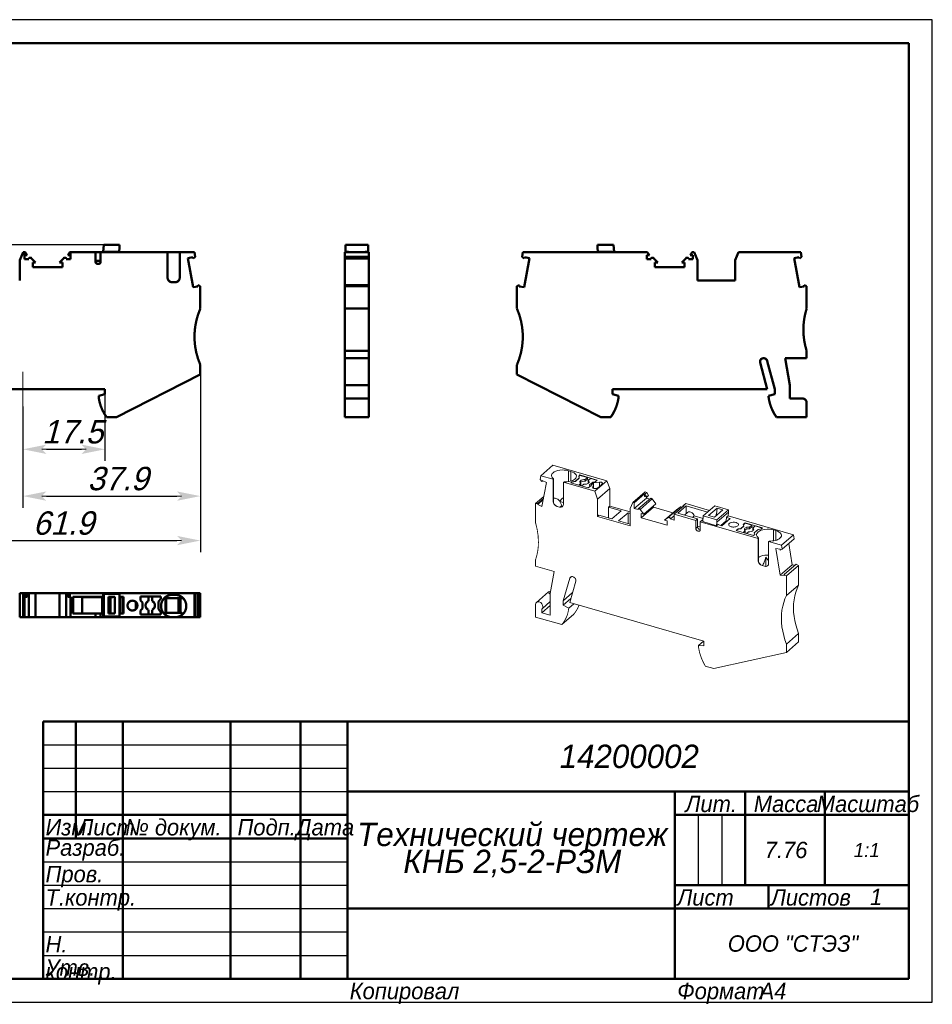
# Model space of a CAD drawing. Header units: millimetres. Extents: x 0 to 297, y 0 to 210.
# Tile 2 of 2: x 102 to 297, y 0 to 210. Entities that reach past the tile are written whole.
import ezdxf

# ---------------------------------------------------------------- set-up
doc = ezdxf.new("R2010")
doc.units = ezdxf.units.MM
doc.styles.add('TextStyle_1', font='T-FLEX Type A.TTF', dxfattribs={"oblique": 15, "height": 5})
doc.dimstyles.new('DIM_ST_1', dxfattribs={"dimtxt": 5, "dimasz": 5, "dimexe": 2.5, "dimexo": 0, "dimtad": 1, "dimrnd": 0.01, "dimdsep": 46, "dimtxsty": 'TextStyle_1', "dimblk": 'Arrow_3_C7_Status', "dimcen": 0.09, "dimclrd": 7, "dimclre": 7, "dimclrt": 7, "dimazin": 0, "dimtfac": 1, "dimtdec": 0, "dimtmove": 0, "dimatfit": 0, "dimldrblk": 'NONE', "dimfxl": 1, "dimtvp": 1, "dimtolj": 1, "dimarcsym": 0})
doc.dimstyles.new('DIM_ST_2', dxfattribs={"dimtxt": 5, "dimasz": 5, "dimexe": 2.5, "dimexo": 0, "dimtad": 1, "dimrnd": 0.01, "dimdsep": 46, "dimtxsty": 'TextStyle_1', "dimblk": 'Arrow_3_C7_Status', "dimcen": 0.09, "dimclrd": 7, "dimclre": 7, "dimclrt": 7, "dimazin": 0, "dimtfac": 1, "dimtdec": 0, "dimtmove": 0, "dimatfit": 0, "dimldrblk": 'NONE', "dimfxl": 1, "dimtvp": 1, "dimtolj": 1, "dimarcsym": 0})

# ---------------------------------------------------------------- blocks, each defined once
blk = doc.blocks.new('Arrow_3_C7_Status')
at = {"color": 7, "lineweight": 0, "flags": 128}
blk.add_lwpolyline([(-1, 0), (-0.8, 0)], dxfattribs=at)
at = {"color": 7}
blk.add_solid([(-1, -0.2), (0, 0), (-0.8, 0), (-1, 0.2)], dxfattribs=at)
blk = doc.blocks.new('*D5')
at = {"color": 7, "lineweight": -2}
for p, q in [((119.97, 161.98), (53.94, 161.98)), ((56.44, 130.13), (56.44, 156.98)), ((78.68, 125.13), (53.94, 125.13))]:
    blk.add_line(p, q, dxfattribs=at)
at = {"layer": 'Defpoints', "color": 0}
for p in [(56.44, 161.98), (119.97, 161.98), (78.68, 125.13)]:
    blk.add_point(p, dxfattribs=at)
at = {"color": 7, "lineweight": -2, "xscale": 5, "yscale": 5, "zscale": 5}
for p, rotation in [((56.44, 161.98), 90), ((56.44, 125.13), 270)]:
    blk.add_blockref('Arrow_3_C7_Status', p, dxfattribs=dict(at, rotation=rotation))
blk = doc.blocks.new('_None')
blk = doc.blocks.new('*D6')
at = {"color": 7, "lineweight": -2}
for p, q in [((120.18, 130.03), (120.18, 115.77)), ((102.68, 127.45), (102.68, 115.77)), ((107.68, 118.27), (115.18, 118.27))]:
    blk.add_line(p, q, dxfattribs=at)
at = {"layer": 'Defpoints', "color": 0}
for p in [(120.18, 130.03), (102.68, 127.45), (120.18, 118.27)]:
    blk.add_point(p, dxfattribs=at)
at = {"color": 7, "lineweight": -2, "xscale": 5, "yscale": 5, "zscale": 5, "rotation": 180}
blk.add_blockref('Arrow_3_C7_Status', (102.68, 118.27), dxfattribs=at)
at = {"color": 7, "lineweight": -2, "xscale": 5, "yscale": 5, "zscale": 5}
blk.add_blockref('Arrow_3_C7_Status', (120.18, 118.27), dxfattribs=at)
blk = doc.blocks.new('*D8')
at = {"color": 7, "lineweight": -2}
for p, q in [((140.58, 136.33), (140.58, 96.26)), ((78.68, 125.13), (78.68, 96.26)), ((83.68, 98.76), (135.58, 98.76))]:
    blk.add_line(p, q, dxfattribs=at)
at = {"layer": 'Defpoints', "color": 0}
for p in [(140.58, 136.33), (78.68, 125.13), (140.58, 98.76)]:
    blk.add_point(p, dxfattribs=at)
at = {"color": 7, "lineweight": -2, "xscale": 5, "yscale": 5, "zscale": 5}
for p, rotation in [((78.68, 98.76), 180), ((140.58, 98.76), 360)]:
    blk.add_blockref('Arrow_3_C7_Status', p, dxfattribs=dict(at, rotation=rotation))
blk = doc.blocks.new('*D9')
at = {"color": 7, "lineweight": -2}
for p, q in [((140.58, 134.28), (140.58, 105.77)), ((102.68, 127.45), (102.68, 105.77)), ((107.68, 108.27), (135.58, 108.27))]:
    blk.add_line(p, q, dxfattribs=at)
at = {"layer": 'Defpoints', "color": 0}
for p in [(140.58, 134.28), (102.68, 127.45), (140.58, 108.27)]:
    blk.add_point(p, dxfattribs=at)
at = {"color": 7, "lineweight": -2, "xscale": 5, "yscale": 5, "zscale": 5}
for p, rotation in [((102.68, 108.27), 180), ((140.58, 108.27), 360)]:
    blk.add_blockref('Arrow_3_C7_Status', p, dxfattribs=dict(at, rotation=rotation))
blk = doc.blocks.new('_FR1Страница_1')
at = {"color": 7, "lineweight": 25, "flags": 128}
for points in [[(297, 210), (0, 210)], [(297, 0), (297, 210)], [(107, 55), (172, 55)], [(107, 50), (172, 50)], [(107, 45), (172, 45)], [(247, 40), (247, 25)], [(252, 40), (252, 25)], [(107, 30), (172, 30)], [(107, 25), (172, 25)], [(107, 20), (172, 20)], [(242, 20), (292, 20)], [(107, 15), (172, 15)], [(107, 10), (172, 10)], [(0, 0), (297, 0)]]:
    blk.add_lwpolyline(points, dxfattribs=at)
at = {"color": 7, "lineweight": 50, "flags": 128}
for points in [[(20, 205), (292, 205)], [(292, 205), (292, 5)], [(107, 5), (107, 60)], [(107, 60), (292, 60)], [(114, 60), (114, 35)], [(124, 60), (124, 5)], [(147, 60), (147, 5)], [(162, 60), (162, 5)], [(172, 60), (172, 5)], [(172, 45), (292, 45)], [(242, 45), (242, 5)], [(257, 45), (257, 25)], [(274, 45), (274, 25)], [(107, 40), (172, 40)], [(242, 40), (292, 40)], [(107, 35), (172, 35)], [(242, 25), (292, 25)], [(262, 25), (262, 20)], [(172, 20), (292, 20)], [(292, 5), (20, 5)]]:
    blk.add_lwpolyline(points, dxfattribs=at)
at = {"color": 7}
for s, insert, char_height, width, attachment_point in [('{\\fT-FLEX Type A|b0|i1;\\l\\P}', (110.5, 59.125), 3.5, 8.75, 2), ('{\\fT-FLEX Type A|b0|i1;\\l\\P}', (114, 59.125), 3.5, 11.75, 1), ('{\\fT-FLEX Type A|b0|i1;\\l \\P}', (124, 59.125), 3.5, 24.75, 1), ('{\\fT-FLEX Type A|b0|i1;\\l\\P}', (162, 59.125), 3.5, 11.75, 1), ('\\pl0.5;{\\fT-FLEX Type A|b0|i1;\\l14200002 \\P}', (232, 52.5), 5, 122.5, 5), ('{\\fT-FLEX Type A|b0|i1;\\l\\fT-FLEX Type A|b0|i0;\\P}', (110.5, 54.125), 3.5, 8.75, 2), ('{\\fT-FLEX Type A|b0|i1;\\l\\P}', (114, 54.125), 3.5, 11.75, 1), ('{\\fT-FLEX Type A|b0|i1;\\l \\P}', (124, 54.125), 3.5, 24.75, 1), ('{\\fT-FLEX Type A|b0|i1;\\l\\P}', (162, 54.125), 3.5, 11.75, 1), ('{\\fT-FLEX Type A|b0|i1;\\l\\P}', (110.5, 49.125), 3.5, 8.75, 2), ('{\\fT-FLEX Type A|b0|i1;\\l\\P}', (114, 49.125), 3.5, 11.75, 1), ('{\\fT-FLEX Type A|b0|i1;\\l \\P}', (124, 49.125), 3.5, 24.75, 1), ('{\\fT-FLEX Type A|b0|i1;\\l\\P}', (162, 49.125), 3.5, 11.75, 1), ('\\pl0.5;{\\fT-FLEX Type A|b0|i1;\\lМасштаб\\P}', (283, 44.125), 3.5, 19.75, 2), ('{\\fT-FLEX Type A|b0|i1;\\l \\P}', (110.5, 44.125), 3.5, 8.75, 2), ('{\\fT-FLEX Type A|b0|i1;\\l\\P}', (114, 44.125), 3.5, 11.75, 1), ('{\\fT-FLEX Type A|b0|i1;\\l \\P}', (124, 44.125), 3.5, 24.75, 1), ('{\\fT-FLEX Type A|b0|i1;\\l\\P}', (162, 44.125), 3.5, 11.75, 1), ('\\pl0.5;{\\fT-FLEX Type A|b0|i1;\\lЛит.\\P}', (249.5, 44.125), 3.5, 16.75, 2), ('\\pl0.5;{\\fT-FLEX Type A|b0|i1;\\lМасса\\P}', (265.5, 44.125), 3.5, 18.75, 2), ('\\pl0.5;{\\fT-FLEX Type A|b0|i1;\\lИзм.\\H0.857143x;\\P}', (107, 39.125), 3.5, 8.75, 1), ('\\pl0.5;{\\fT-FLEX Type A|b0|i1;\\lЛист\\fT-FLEX Type A|b0|i0;\\H0.857143x;\\P}', (114, 39.125), 3.5, 11.75, 1), ('\\pl0.5;{\\fT-FLEX Type A|b0|i1;\\l№ докум.\\P}', (124, 39.125), 3.5, 24.75, 1), ('\\pl0.5;{\\fT-FLEX Type A|b0|i1;\\lПодп.\\P}', (154.5, 39.125), 3.5, 16.75, 2), ('\\pl0.5;{\\fT-FLEX Type A|b0|i1;\\lДата\\fT-FLEX Type A|b0|i0;\\H0.857143x;\\P}', (167, 39.125), 3.5, 11.75, 2), ('\\pl0.5;{\\fT-FLEX Type A|b0|i1;\\lРазраб.\\P}', (107, 32.5), 3.5, 18.75, 4), ('\\pl0.5;{\\fT-FLEX Type A|b0|i1;\\l\\P}', (124, 34.125), 3.5, 24.75, 1), ('\\pl0.5;{\\fT-FLEX Type A|b0|i1;\\l\\H0.857143x;\\P}', (162, 34.125), 3.5, 11.75, 1), ('\\pl0.5;{\\fT-FLEX Type A|b0|i1;\\l7.76\\P}', (265.5, 32.5), 3.5, 18.75, 5), ('{\\fT-FLEX Type A|b0|i1;\\l1:1\\P}', (283, 32.5), 3, 19.5, 5), ('\\pl0.5;{\\fT-FLEX Type A|b0|i1;\\l\\P}', (244.5, 32.5), 3.5, 6.75, 5), ('\\pl0.5;{\\fT-FLEX Type A|b0|i1;\\l\\P}', (249.5, 32.5), 3.5, 6.75, 5), ('\\pl0.5;{\\fT-FLEX Type A|b0|i1;\\l\\P}', (254.5, 32.5), 3.5, 6.75, 5), ('\\pl0.5;{\\fT-FLEX Type A|b0|i1;\\l\\H0.857143x;\\P}', (283, 32.5), 3.5, 19.75, 5), ('\\pl0.5;{\\fT-FLEX Type A|b0|i1;\\lПров.\\P}', (107, 29.125), 3.5, 18.75, 1), ('\\pl0.5;{\\fT-FLEX Type A|b0|i1;\\l\\P}', (124, 29.125), 3.5, 24.75, 1), ('\\pl0.5;{\\fT-FLEX Type A|b0|i1;\\l\\P}', (162, 29.125), 3.5, 11.75, 1), ('\\pl0.5;{\\fT-FLEX Type A|b0|i1;\\lТ.контр.\\P}', (107, 24.125), 3.5, 18.75, 1), ('\\pl0.5;{\\fT-FLEX Type A|b0|i1;\\l\\P}', (124, 24.125), 3.5, 24.75, 1), ('\\pl0.5;{\\fT-FLEX Type A|b0|i1;\\l\\H0.857143x;\\P}', (162, 24.125), 3.5, 11.75, 1), ('\\pl0.5;{\\fT-FLEX Type A|b0|i1;\\lЛист\\P}', (242, 24.125), 3.5, 11.75, 1), ('\\pl0.5;{\\fT-FLEX Type A|b0|i1;\\l\\H0.857143x;\\P}', (257, 24.125), 3.5, 11.75, 2), ('\\pl0.5;{\\fT-FLEX Type A|b0|i1;\\lЛистов\\P}', (262, 24.125), 3.5, 17.75, 1), ('{\\fT-FLEX Type A|b0|i1;\\l1\\P}', (285, 22.5), 3.5, 15.75, 5), ('\\pl0.5;{\\fT-FLEX Type A|b0|i1;\\l\\H0.857143x;\\P}', (285, 24.125), 3.5, 15.75, 2), ('{\\fT-FLEX Type A|b0|i1;\\l\\P}', (257, 22.5), 3.5, 11.75, 5), ('\\pl0.5;{\\fT-FLEX Type A|b0|i1;\\l\\P}', (107, 19.125), 3.5, 18.75, 1), ('\\pl0.5;{\\fT-FLEX Type A|b0|i1;\\l\\P}', (124, 19.125), 3.5, 24.75, 1), ('\\pl0.5;{\\fT-FLEX Type A|b0|i1;\\l\\P}', (162, 19.125), 3.5, 11.75, 1), ('{\\fT-FLEX Type A|b0|i1;\\l}', (207, 20), 3, 71.5, 5), ('\\pl0.5;{\\fT-FLEX Type A|b0|i1;\\lН. контр.\\P}', (107, 14.125), 3.5, 18.75, 1), ('\\pl0.5;{\\fT-FLEX Type A|b0|i1;\\l\\P}', (124, 14.125), 3.5, 24.75, 1), ('\\pl0.5;{\\fT-FLEX Type A|b0|i1;\\l\\H0.857143x;\\P}', (162, 14.125), 3.5, 11.75, 1), ('\\pl0.5;{\\fT-FLEX Type A|b0|i1;\\lООО "СТЭЗ"\\P}', (267, 12.5), 3.5, 51.75, 5), ('\\pl0.6;{\\fT-FLEX Type A|b0|i1;\\l \\P}', (207, 12.5), 3.5, 71.75, 5), ('\\pl0.5;{\\fT-FLEX Type A|b0|i1;\\lУтв.\\P}', (107, 9.125), 3.5, 18.75, 1), ('\\pl0.5;{\\fT-FLEX Type A|b0|i1;\\l\\P}', (124, 9.125), 3.5, 24.75, 1), ('\\pl0.5;{\\fT-FLEX Type A|b0|i1;\\l\\H0.857143x;\\P}', (162, 9.125), 3.5, 11.75, 1), ('\\pl0.5;{\\fT-FLEX Type A|b0|i1;\\lКопировал\\P}', (172, 4.125), 3.5, 23.566, 1), ('\\pl0.5;{\\fT-FLEX Type A|b0|i1;\\l\\P}', (193.816, 4.125), 3.5, 40.967, 1), ('\\pl0.5;{\\fT-FLEX Type A|b0|i1;\\lФормат\\P}', (242, 4.125), 3.5, 18.675, 1), ('\\pl0.5;{\\fT-FLEX Type A|b0|i1;\\l\\P}', (258.925, 4.125), 3.5, 9.825, 1), ('{\\fT-FLEX Type A|b0|i1;\\lA4\\P}', (262.962, 4.125), 3.5, 9.825, 2)]:
    blk.add_mtext(s, dxfattribs=dict(at, insert=insert, char_height=char_height, width=width, attachment_point=attachment_point))
at = {"color": 7, "insert": (207, 32.5), "char_height": 5, "width": 72.5, "attachment_point": 5, "line_spacing_factor": 0.692771}
blk.add_mtext('\\pl0.5;{\\fT-FLEX Type A|b0|i1;\\lТехнический чертеж\\PКНБ 2,5-2-РЗМ\\P}', dxfattribs=at)
blk = doc.blocks.new('Страница_1')
at = {"color": 7, "lineweight": 50, "flags": 128}
for points in [[(101.977, 158.681), (102.695, 160.381)], [(103.027, 160.381), (102.695, 160.381)], [(103.128, 160.381), (103.027, 160.381)], [(103.027, 158.931), (103.027, 160.381)], [(103.583, 159.731), (103.128, 160.381)], [(112.725, 160.381), (112.27, 159.731)], [(112.827, 160.381), (112.725, 160.381)], [(112.827, 160.381), (112.827, 158.931)], [(112.827, 160.381), (118.177, 160.381)], [(118.177, 160.381), (118.177, 158.431)], [(119.247, 160.381), (118.206, 160.381)], [(119.277, 160.381), (133.577, 160.381)], [(119.277, 158.431), (119.277, 160.381)], [(119.81, 160.481), (119.8, 160.381)], [(119.81, 160.481), (119.968, 161.981)], [(123.258, 160.481), (119.81, 160.481)], [(119.968, 161.981), (123.339, 161.981)], [(120.765, 160.481), (120.755, 160.381)], [(121.845, 160.481), (121.812, 160.381)], [(123.249, 160.381), (123.258, 160.481)], [(123.339, 161.411), (123.258, 160.481)], [(123.339, 161.411), (123.339, 161.981)], [(133.577, 154.981), (133.577, 160.381)], [(133.606, 160.381), (134.577, 160.381)], [(134.577, 160.381), (135.177, 160.381)], [(136.177, 160.381), (135.177, 160.381)], [(139.327, 160.381), (136.177, 160.381)], [(136.177, 160.381), (136.177, 154.981)], [(139.327, 160.381), (139.494, 159.429)], [(171.446, 159.43), (171.446, 160.381)], [(171.446, 160.381), (176.596, 160.381)], [(176.456, 161.981), (171.586, 161.981)], [(171.586, 160.481), (171.586, 161.981)], [(171.586, 160.481), (172.271, 160.481)], [(172.271, 160.381), (172.271, 160.481)], [(175.771, 160.481), (175.771, 160.381)], [(176.456, 160.481), (175.771, 160.481)], [(176.456, 160.481), (176.456, 161.981)], [(176.596, 159.43), (176.596, 160.381)], [(209.49, 160.381), (209.323, 159.429)], [(209.49, 160.381), (236.092, 160.381)], [(228.849, 161.981), (225.478, 161.981)], [(225.478, 161.411), (225.478, 161.981)], [(225.478, 161.411), (225.559, 160.481)], [(225.559, 160.481), (229.007, 160.481)], [(225.559, 160.481), (225.568, 160.381)], [(227.005, 160.381), (226.972, 160.481)], [(228.052, 160.481), (228.062, 160.381)], [(229.007, 160.481), (228.849, 161.981)], [(229.017, 160.381), (229.007, 160.481)], [(236.547, 159.731), (236.092, 160.381)], [(245.234, 159.731), (245.689, 160.381)], [(245.689, 160.381), (246.122, 160.381)], [(246.84, 158.681), (246.122, 160.381)], [(255.559, 160.381), (254.84, 158.681)], [(255.559, 160.381), (268.885, 160.381)], [(269.052, 159.43), (268.885, 160.381)], [(101.977, 154.381), (101.977, 158.681)], [(103.027, 159.731), (103.583, 159.731)], [(103.936, 158.931), (103.027, 158.931)], [(105.361, 158.231), (104.448, 159.143)], [(105.361, 158.231), (104.752, 158.231)], [(104.752, 158.231), (104.752, 157.181)], [(111.405, 159.143), (110.493, 158.231)], [(110.493, 158.231), (111.102, 158.231)], [(111.102, 157.181), (111.102, 158.231)], [(112.827, 158.931), (111.917, 158.931)], [(112.27, 159.731), (112.827, 159.731)], [(119.277, 158.531), (118.177, 158.531)], [(138.978, 159.304), (137.924, 159.118)], [(139.023, 152.89), (137.924, 159.118)], [(139.025, 159.036), (138.978, 159.304)], [(139.025, 159.036), (139.494, 159.429)], [(171.446, 159.43), (176.596, 159.43)], [(171.446, 159.43), (171.446, 159.042)], [(171.446, 159.042), (176.596, 159.042)], [(171.446, 159.036), (171.446, 153.353)], [(176.596, 159.43), (176.596, 159.042)], [(176.596, 159.036), (176.596, 153.353)], [(209.792, 159.036), (209.323, 159.429)], [(209.792, 159.036), (209.839, 159.304)], [(209.794, 152.89), (210.893, 159.118)], [(209.839, 159.304), (210.893, 159.118)], [(235.99, 159.731), (235.99, 158.931)], [(235.99, 159.731), (236.547, 159.731)], [(235.99, 158.931), (236.9, 158.931)], [(237.412, 159.143), (238.324, 158.231)], [(238.324, 158.231), (237.715, 158.231)], [(237.715, 157.181), (237.715, 158.231)], [(243.456, 158.231), (244.369, 159.143)], [(243.456, 158.231), (244.065, 158.231)], [(244.065, 158.231), (244.065, 157.181)], [(244.881, 158.931), (245.79, 158.931)], [(245.234, 159.731), (245.79, 159.731)], [(245.79, 158.931), (245.79, 159.731)], [(246.84, 154.381), (246.84, 158.681)], [(254.84, 154.381), (254.84, 158.681)], [(267.488, 159.124), (268.542, 159.31)], [(267.488, 159.124), (268.586, 152.895)], [(268.589, 159.042), (268.542, 159.31)], [(269.052, 159.43), (268.589, 159.042)], [(111.102, 157.181), (104.752, 157.181)], [(237.715, 157.181), (244.065, 157.181)], [(135.177, 153.981), (134.577, 153.981)], [(246.84, 154.381), (254.84, 154.381)], [(139.023, 152.89), (140.076, 153.075)], [(140.076, 153.075), (140.029, 153.344)], [(140.029, 153.344), (140.577, 153.144)], [(140.577, 153.144), (140.577, 148.331)], [(171.446, 153.349), (171.446, 153.15)], [(171.446, 153.349), (176.596, 153.349)], [(171.446, 153.15), (176.596, 153.15)], [(171.446, 153.15), (171.446, 148.331)], [(176.596, 153.349), (176.596, 153.15)], [(176.596, 153.15), (176.596, 148.331)], [(208.788, 153.344), (208.24, 153.144)], [(208.24, 153.144), (208.24, 148.331)], [(208.74, 153.075), (208.788, 153.344)], [(209.794, 152.89), (208.74, 153.075)], [(269.64, 153.081), (268.586, 152.895)], [(269.593, 153.349), (270.14, 153.15)], [(269.593, 153.349), (269.64, 153.081)], [(270.14, 153.15), (270.14, 148.331)], [(171.446, 143.831), (171.446, 148.331)], [(171.446, 148.331), (176.596, 148.331)], [(176.596, 143.831), (176.596, 148.331)], [(171.446, 146.756), (171.446, 146.716)], [(171.446, 139.331), (171.446, 143.831)], [(176.596, 139.331), (176.596, 143.831)], [(171.446, 139.331), (176.596, 139.331)], [(171.446, 139.331), (171.446, 137.731)], [(176.596, 139.331), (176.596, 137.731)], [(270.14, 139.331), (270.14, 137.731)], [(171.446, 137.731), (176.596, 137.731)], [(171.446, 131.992), (171.446, 137.731)], [(176.596, 131.992), (176.596, 137.731)], [(261.74, 131.131), (260.212, 136.834)], [(263.34, 131.131), (261.731, 137.138)], [(270.14, 137.731), (265.528, 137.731)], [(266.54, 131.992), (265.528, 137.731)], [(140.577, 136.331), (140.577, 134.284)], [(208.24, 136.331), (208.24, 134.284)], [(122.658, 125.131), (140.577, 134.284)], [(226.159, 125.131), (208.24, 134.284)], [(120.177, 131.131), (87.077, 131.131)], [(120.177, 131.131), (120.177, 130.031)], [(171.446, 131.992), (176.596, 131.992)], [(171.446, 131.992), (171.446, 129.131)], [(176.596, 131.992), (176.596, 129.135)], [(228.64, 131.131), (261.74, 131.131)], [(228.64, 131.131), (228.64, 130.031)], [(263.34, 130.031), (263.34, 131.131)], [(266.54, 131.992), (266.54, 129.131)], [(120.177, 130.031), (118.877, 129.682)], [(118.877, 129.682), (118.877, 129.231)], [(171.446, 129.131), (172.446, 129.131)], [(171.446, 129.131), (171.446, 128.231)], [(176.596, 129.131), (172.448, 129.131)], [(176.596, 129.131), (176.596, 128.231)], [(228.64, 130.031), (229.94, 129.682)], [(229.94, 129.682), (229.94, 129.231)], [(263.34, 130.031), (261.985, 129.668)], [(269.24, 129.131), (266.54, 129.131)], [(171.446, 128.231), (171.446, 125.131)], [(176.596, 128.231), (176.596, 125.131)], [(270.14, 128.231), (270.14, 125.131)], [(120.536, 125.131), (122.658, 125.131)], [(176.596, 125.131), (171.446, 125.131)], [(228.281, 125.131), (226.159, 125.131)], [(263.699, 125.131), (270.14, 125.131)], [(101.977, 87.515), (101.977, 82.365)], [(101.977, 87.515), (102.695, 87.515)], [(102.695, 87.515), (102.695, 82.365)], [(103.128, 87.515), (102.695, 87.515)], [(103.027, 86.715), (103.027, 82.365)], [(103.128, 86.715), (103.027, 86.715)], [(103.128, 87.515), (103.128, 86.715)], [(103.583, 87.515), (103.128, 87.515)], [(103.583, 86.715), (103.128, 86.715)], [(103.583, 87.515), (103.583, 86.715)], [(103.936, 87.515), (103.587, 87.515)], [(103.936, 87.515), (103.936, 82.365)], [(104.448, 87.515), (103.936, 87.515)], [(105.361, 87.515), (104.448, 87.515)], [(105.361, 87.515), (105.361, 82.365)], [(110.489, 87.515), (105.365, 87.515)], [(111.405, 87.515), (110.493, 87.515)], [(110.493, 87.515), (110.493, 82.365)], [(111.405, 87.515), (111.917, 87.515)], [(112.266, 87.515), (111.917, 87.515)], [(111.917, 87.515), (111.917, 82.365)], [(112.27, 87.515), (112.725, 87.515)], [(112.27, 87.515), (112.27, 86.715)], [(112.725, 86.715), (112.27, 86.715)], [(139.327, 87.515), (112.725, 87.515)], [(112.725, 87.515), (112.725, 86.715)], [(112.827, 86.715), (112.725, 86.715)], [(112.827, 82.365), (112.827, 86.715)], [(113.327, 86.715), (113.327, 83.165)], [(119.81, 86.715), (113.327, 86.715)], [(113.377, 86.715), (113.377, 83.165)], [(115.313, 86.69), (115.313, 83.19)], [(115.313, 86.69), (119.605, 86.69)], [(115.377, 86.69), (115.377, 86.715)], [(119.605, 83.19), (119.605, 86.69)], [(119.605, 86.69), (119.81, 86.69)], [(119.81, 87.375), (119.81, 86.69)], [(119.81, 87.375), (119.968, 87.375)], [(119.968, 87.375), (123.339, 87.375)], [(119.968, 82.505), (119.968, 87.375)], [(120.923, 86.74), (120.923, 83.14)], [(122.332, 86.74), (120.923, 86.74)], [(121.845, 86.715), (120.923, 86.715)], [(120.923, 86.69), (121.287, 86.69)], [(121.287, 83.19), (121.287, 86.69)], [(121.287, 86.69), (121.364, 86.69)], [(121.364, 83.19), (121.364, 86.69)], [(121.364, 86.69), (121.845, 86.69)], [(121.845, 86.69), (121.845, 86.74)], [(122.332, 86.74), (122.332, 83.14)], [(123.339, 87.375), (123.339, 82.505)], [(124.127, 86.715), (123.339, 86.715)], [(123.339, 86.69), (123.467, 86.69)], [(123.467, 86.69), (123.467, 83.19)], [(123.467, 86.69), (124.027, 86.69)], [(124.027, 83.19), (124.027, 86.69)], [(124.127, 83.165), (124.127, 86.715)], [(132.127, 86.815), (127.827, 86.815)], [(127.827, 85.944), (127.827, 86.815)], [(129.477, 85.807), (129.477, 86.815)], [(130.277, 86.815), (130.277, 85.807)], [(131.627, 85.708), (132.127, 86.304)], [(132.127, 86.304), (132.127, 86.815)], [(133.149, 86.415), (133.589, 86.415)], [(133.248, 86.415), (133.248, 83.275)], [(134.577, 86.415), (133.589, 86.415)], [(134.577, 87.165), (135.177, 87.165)], [(134.577, 86.415), (136.827, 86.415)], [(135.927, 83.317), (135.927, 86.415)], [(136.177, 83.323), (136.177, 86.415)], [(136.327, 86.415), (136.327, 83.327)], [(136.827, 86.415), (136.874, 86.462)], [(139.327, 87.515), (139.494, 87.515)], [(139.327, 87.515), (139.327, 82.365)], [(139.494, 87.515), (139.494, 82.365)], [(139.498, 87.515), (140.025, 87.515)], [(140.029, 82.365), (140.029, 87.515)], [(140.029, 87.515), (140.577, 87.515)], [(140.577, 87.515), (140.577, 82.365)], [(126.8, 84.104), (126.8, 85.627)], [(128.227, 85.544), (127.827, 85.944)], [(127.827, 83.836), (128.227, 84.236)], [(128.227, 84.236), (128.227, 85.544)], [(131.627, 84.072), (131.627, 85.708)], [(101.977, 82.365), (102.695, 82.365)], [(103.027, 82.365), (102.695, 82.365)], [(103.936, 82.365), (103.027, 82.365)], [(104.448, 82.365), (103.936, 82.365)], [(105.361, 82.365), (104.448, 82.365)], [(110.489, 82.365), (105.365, 82.365)], [(111.405, 82.365), (110.493, 82.365)], [(111.405, 82.365), (111.917, 82.365)], [(112.827, 82.365), (111.917, 82.365)], [(112.827, 82.365), (118.177, 82.365)], [(113.327, 83.165), (118.177, 83.165)], [(119.605, 83.19), (115.313, 83.19)], [(115.377, 83.165), (115.377, 83.19)], [(119.277, 83.165), (118.177, 83.165)], [(118.177, 83.165), (118.177, 82.365)], [(119.277, 82.365), (118.177, 82.365)], [(119.277, 82.365), (119.277, 83.165)], [(119.277, 83.165), (119.81, 83.165)], [(119.277, 82.365), (133.577, 82.365)], [(119.81, 83.19), (119.605, 83.19)], [(119.81, 82.505), (119.81, 83.19)], [(119.81, 82.505), (119.968, 82.505)], [(119.968, 82.505), (123.339, 82.505)], [(121.287, 83.19), (120.923, 83.19)], [(120.923, 83.165), (121.845, 83.165)], [(122.332, 83.14), (120.923, 83.14)], [(121.364, 83.19), (121.287, 83.19)], [(121.845, 83.19), (121.364, 83.19)], [(121.845, 83.19), (121.845, 83.14)], [(123.467, 83.19), (123.339, 83.19)], [(123.339, 83.165), (124.127, 83.165)], [(124.027, 83.19), (123.467, 83.19)], [(127.827, 82.965), (127.827, 83.836)], [(127.827, 82.965), (132.127, 82.965)], [(129.477, 82.965), (129.477, 83.974)], [(130.277, 83.974), (130.277, 82.965)], [(132.127, 83.476), (131.627, 84.072)], [(132.127, 82.965), (132.127, 83.476)], [(133.577, 82.365), (133.577, 82.583)], [(133.577, 82.365), (134.577, 82.365)], [(136.609, 83.332), (134.577, 83.297)], [(135.177, 82.365), (134.577, 82.365)], [(136.177, 82.365), (135.177, 82.365)], [(136.177, 82.583), (136.177, 82.365)], [(139.327, 82.365), (136.177, 82.365)], [(136.874, 83.068), (136.609, 83.332)], [(139.327, 82.365), (139.494, 82.365)], [(139.498, 82.365), (140.025, 82.365)], [(140.029, 82.365), (140.577, 82.365)]]:
    blk.add_lwpolyline(points, dxfattribs=at)
at = {"color": 7, "linetype": 'Continuous', "lineweight": 50, "const_width": 0.5}
for points in [[(104.448, 159.143, 0.6681786), (103.936, 158.931, 0.6681786)], [(111.917, 158.931, 0.6681786), (111.405, 159.143, 0.6681786)], [(118.177, 158.431, 1), (119.277, 158.431, 1)], [(237.412, 159.143, 0.6681786), (236.9, 158.931, 0.6681786)], [(244.881, 158.931, 0.6681786), (244.369, 159.143, 0.6681786)], [(133.577, 154.981, 0.4142136), (134.577, 153.981, 0.4142136)], [(135.177, 153.981, 0.4142136), (136.177, 154.981, 0.4142136)], [(140.577, 148.331, 0.2087122), (140.577, 136.331, 0.2087122)], [(208.24, 136.331, 0.2087122), (208.24, 148.331, 0.2087122)], [(270.14, 148.331, 0.0763208), (269.449, 143.831, 0.0763208)], [(269.449, 143.831, 0.0763208), (270.14, 139.331, 0.0763208)], [(260.728, 137.697, 0.4234428), (260.212, 136.834, 0.4234428)], [(261.731, 137.138, 0.4228448), (260.728, 137.697, 0.4228448)], [(118.877, 129.231, 0.1180133), (120.536, 125.131, 0.1180133)], [(228.281, 125.131, 0.1180133), (229.94, 129.231, 0.1180133)], [(261.985, 129.668, 0.1297794), (263.699, 125.131, 0.1297794)], [(270.14, 128.231, 0.4142136), (269.24, 129.131, 0.4142136)], [(134.577, 87.165, 0.4142135), (132.177, 84.765, 0.4142135)], [(133.16, 84.765, 0.0029076), (133.149, 86.415, 0.0029076)], [(137.577, 84.765, 0.4142135), (135.177, 87.165, 0.4142135)], [(126.938, 85.466, 0.7336519), (125.027, 84.865, 0.7336519)], [(125.027, 84.865, 1), (127.127, 84.865, 1)], [(127.127, 84.865, 0.1536341), (126.938, 85.466, 0.1536341)], [(129.477, 85.807, 0.6546537), (129.477, 83.974, 0.6546537)], [(130.877, 84.89, 0.2982166), (130.277, 85.807, 0.2982166)], [(130.277, 83.974, 0.2982166), (130.877, 84.89, 0.2982166)], [(132.177, 84.765, 0.2932528), (133.577, 82.583, 0.2932528)], [(133.15, 83.273, 0.0027907), (133.16, 84.765, 0.0027907)], [(136.177, 82.583, 0.2932528), (137.577, 84.765, 0.2932528)], [(133.15, 83.273, 0.0000404), (133.524, 83.279, 0.0000404)], [(133.524, 83.279, 0.0002123), (134.577, 83.297, 0.0002123)], [(133.577, 82.583, 0.1078592), (134.577, 82.365, 0.1078592)], [(135.177, 82.365, 0.1078592), (136.177, 82.583, 0.1078592)]]:
    blk.add_lwpolyline(points, format="xyb", dxfattribs=at)
at = {"color": 7, "lineweight": 18, "flags": 128}
for points in [[(102.677, 134.796), (102.677, 127.446)], [(102.677, 134.796), (102.677, 127.446)], [(215.896, 114.852), (213.321, 112.622)], [(227.437, 111.521), (215.896, 114.852)], [(215.946, 113.25), (216.22, 113.442), (216.563, 113.602), (216.962, 113.727), (217.403, 113.809), (217.867, 113.848), (218.337, 113.84), (218.795, 113.787), (219.224, 113.69)], [(219.744, 113.54), (219.224, 113.69)], [(219.224, 113.69), (219.224, 111.352)], [(213.176, 111.841), (213.321, 112.622)], [(213.176, 111.841), (213.577, 111.389)], [(215.958, 111.861), (213.321, 112.622)], [(213.577, 111.389), (213.618, 111.609)], [(214.531, 111.185), (213.618, 111.609)], [(216.067, 111.956), (215.889, 112.102), (215.755, 112.259), (215.667, 112.424), (215.627, 112.594), (215.635, 112.765), (215.692, 112.934), (215.796, 113.097), (215.946, 113.25)], [(216.067, 111.956), (215.958, 111.861)], [(215.958, 111.861), (215.958, 107.185)], [(216.067, 111.956), (216.067, 106.806)], [(218.319, 111.306), (218.661, 111.302), (219, 111.322), (219.33, 111.367), (219.645, 111.434), (219.937, 111.523), (220.2, 111.632), (220.43, 111.759), (220.622, 111.9)], [(219.744, 113.54), (219.744, 111.464)], [(220.622, 111.9), (220.816, 112.115), (220.923, 112.344), (220.938, 112.579), (220.862, 112.811), (220.696, 113.031), (220.448, 113.231), (220.126, 113.403), (219.744, 113.54)], [(220.752, 111.463), (221.57, 112.171)], [(220.752, 111.376), (221.57, 112.085)], [(221.435, 112.554), (221.69, 112.775)], [(221.69, 112.689), (221.435, 112.468)], [(221.57, 112.171), (221.435, 112.554)], [(221.57, 112.085), (221.57, 112.171)], [(221.69, 112.775), (225.414, 111.7)], [(221.69, 112.689), (221.69, 112.775)], [(223.292, 112.226), (221.69, 112.689)], [(221.81, 111.543), (221.989, 111.656), (222.226, 111.739), (222.5, 111.785), (222.788, 111.79)], [(223.481, 111.59), (223.617, 111.462), (223.675, 111.321), (223.649, 111.177), (223.542, 111.043), (223.363, 110.93), (223.127, 110.847), (222.853, 110.801), (222.565, 110.796)], [(223.292, 112.226), (222.788, 111.79)], [(223.292, 111.88), (222.788, 111.443)], [(222.788, 111.79), (222.788, 111.443)], [(223.292, 111.88), (223.292, 112.226)], [(223.685, 111.767), (223.292, 111.88)], [(223.481, 111.59), (223.985, 112.026)], [(223.481, 111.59), (223.481, 111.243)], [(225.339, 111.636), (223.985, 112.026)], [(225.414, 111.7), (224.979, 111.323)], [(213.757, 111.544), (213.577, 111.389)], [(214.531, 111.185), (213.58, 106.065)], [(218.21, 111.211), (218.319, 111.306)], [(218.21, 106.535), (218.21, 111.211)], [(218.21, 111.211), (224.862, 109.291)], [(219.765, 111.108), (220.021, 111.33)], [(223.489, 110.033), (219.765, 111.108)], [(220.021, 111.243), (219.84, 111.087)], [(220.021, 111.33), (220.752, 111.463)], [(220.021, 111.243), (220.752, 111.376)], [(220.021, 111.33), (220.021, 111.243)], [(220.752, 111.376), (220.752, 111.463)], [(221.872, 110.996), (221.442, 110.624)], [(221.872, 110.996), (221.736, 111.123), (221.678, 111.265), (221.704, 111.409), (221.81, 111.543)], [(221.872, 110.65), (221.742, 110.538)], [(221.745, 111.114), (221.81, 111.196)], [(221.81, 111.196), (221.989, 111.31), (222.226, 111.393), (222.5, 111.439), (222.788, 111.443)], [(221.872, 110.996), (221.872, 110.65)], [(222.135, 110.424), (222.565, 110.796)], [(223.481, 111.243), (223.608, 111.125)], [(223.925, 110.411), (223.489, 110.033)], [(224.432, 111.25), (223.778, 110.684)], [(223.778, 110.684), (223.925, 110.411)], [(223.778, 110.684), (223.778, 110.597)], [(223.778, 110.597), (223.893, 110.383)], [(224.137, 110.694), (224.594, 111.09)], [(224.267, 110.451), (224.137, 110.694)], [(224.267, 110.451), (224.403, 110.197)], [(224.483, 110.048), (224.403, 110.197)], [(224.979, 111.323), (224.432, 111.25)], [(225.05, 109.866), (224.866, 109.867), (224.696, 109.902), (224.562, 109.965), (224.483, 110.048)], [(225.887, 111.263), (224.594, 111.09)], [(224.594, 109.95), (224.594, 111.09)], [(224.862, 109.291), (227.437, 111.521)], [(225.373, 109.967), (226.013, 110.416)], [(228.059, 109.869), (225.484, 107.639)], [(225.887, 111.263), (226.026, 111.272), (226.165, 111.26), (226.293, 111.23), (226.398, 111.183), (226.473, 111.123), (226.511, 111.056), (226.511, 110.985), (226.471, 110.918)], [(225.887, 111.263), (225.887, 110.328)], [(226.013, 110.416), (226.471, 110.918)], [(227.437, 111.521), (228.059, 109.869)], [(228.059, 106.145), (228.059, 109.869)], [(213.973, 108.18), (212.234, 106.674)], [(213.849, 107.512), (212.667, 106.489)], [(213.89, 107.733), (212.708, 106.71)], [(217.403, 107.212), (217.179, 107.414), (216.962, 107.577), (216.757, 107.702), (216.563, 107.786), (216.383, 107.829), (216.22, 107.83), (216.073, 107.789), (216.067, 107.786)], [(218.21, 107.946), (218.1, 107.88), (217.862, 107.695), (217.403, 107.212)], [(224.862, 109.291), (225.484, 107.639)], [(225.484, 103.915), (225.484, 107.639)], [(235.609, 109.162), (233.034, 106.932)], [(235.497, 108.732), (233.322, 106.849)], [(235.897, 107.823), (233.322, 105.593)], [(236.748, 107.747), (234.173, 105.517)], [(237.128, 107.651), (234.553, 105.421)], [(235.585, 108.707), (235.497, 108.732)], [(235.497, 108.732), (235.497, 108.169)], [(235.497, 108.169), (235.979, 108.03)], [(235.985, 109.053), (235.585, 108.707)], [(235.979, 108.03), (235.585, 108.707)], [(235.985, 109.053), (235.609, 109.162)], [(235.897, 107.823), (235.897, 108.054)], [(236.601, 107.62), (235.897, 107.823)], [(236.379, 108.377), (235.979, 108.03)], [(236.379, 108.377), (235.985, 109.053)], [(237.128, 107.651), (237.067, 107.714), (236.995, 107.761), (236.919, 107.786), (236.845, 107.789), (236.779, 107.769), (236.75, 107.745)], [(237.918, 106.633), (237.128, 107.651)], [(212.708, 106.71), (212.234, 106.674)], [(212.234, 106.674), (212.234, 102.5)], [(212.708, 106.71), (212.667, 106.489)], [(212.667, 106.489), (213.58, 106.065)], [(215.958, 107.185), (216.024, 106.834), (216.212, 106.499), (216.493, 106.23), (216.824, 106.069)], [(216.067, 106.806), (215.995, 106.97), (215.969, 107.067), (215.958, 107.185)], [(216.557, 106.199), (216.377, 106.345), (216.204, 106.56), (216.067, 106.806)], [(216.824, 106.069), (217.344, 105.919)], [(218.21, 106.535), (218.144, 106.222), (217.956, 105.995), (217.675, 105.889), (217.344, 105.919)], [(217.565, 105.888), (217.344, 105.919)], [(217.42, 107.11), (217.403, 107.212)], [(218.21, 106.882), (217.42, 107.11)], [(217.853, 106.235), (217.42, 107.11)], [(217.853, 106.235), (217.468, 105.901)], [(217.583, 105.884), (217.564, 105.885)], [(217.853, 106.235), (217.853, 105.956)], [(228.059, 106.145), (227.772, 105.896)], [(227.772, 105.896), (227.772, 103.587)], [(230.5, 105.108), (227.772, 105.896)], [(232.412, 104.888), (228.059, 106.145)], [(232.412, 105.639), (233.034, 106.932)], [(232.412, 101.915), (232.412, 105.639)], [(233.322, 106.849), (233.034, 106.932)], [(233.322, 105.593), (233.322, 106.849)], [(234.109, 105.365), (233.322, 105.593)], [(234.553, 105.421), (234.492, 105.484), (234.42, 105.531), (234.344, 105.556), (234.27, 105.559), (234.204, 105.539), (234.153, 105.497), (234.121, 105.438), (234.109, 105.365)], [(235.343, 104.403), (234.553, 105.421)], [(237.391, 105.876), (234.816, 103.646)], [(237.918, 106.633), (235.343, 104.403)], [(237.391, 106.177), (237.391, 105.876)], [(241.575, 104.668), (237.391, 105.876)], [(242.363, 105.35), (239.788, 103.12)], [(243.153, 105.912), (240.578, 103.682)], [(241.809, 104.399), (243.984, 106.282)], [(243.153, 105.912), (242.363, 105.35)], [(244.417, 106.157), (242.642, 104.62)], [(243.153, 105.912), (243.214, 105.94), (243.286, 105.945), (243.362, 105.926), (243.436, 105.887), (243.479, 105.848)], [(243.896, 106.308), (243.502, 105.858)], [(244.296, 106.654), (243.896, 106.308)], [(243.984, 106.282), (243.896, 106.308)], [(249.368, 105.19), (244.296, 106.654)], [(244.417, 106.157), (244.417, 104.525)], [(248.968, 104.843), (244.417, 106.157)], [(248.063, 104.06), (250.498, 106.168)], [(251.008, 105.655), (249.208, 104.096)], [(252.228, 105.302), (250.428, 103.744)], [(250.498, 106.168), (253.418, 105.326)], [(251.008, 105.655), (250.871, 104.395)], [(253.418, 105.326), (250.983, 103.217)], [(252.228, 105.302), (251.008, 105.655)], [(253.418, 104.832), (253.418, 105.326)], [(225.772, 104.164), (225.484, 103.915)], [(232.412, 101.915), (225.484, 103.915)], [(228.5, 103.376), (225.772, 104.164)], [(230.5, 105.108), (228.5, 103.376)], [(229.972, 102.951), (231.972, 104.683)], [(232.412, 104.556), (231.972, 104.683)], [(231.972, 102.374), (231.972, 104.683)], [(234.816, 104.555), (234.816, 103.646)], [(235.343, 104.403), (234.816, 104.555)], [(240.315, 102.059), (234.816, 103.646)], [(240.578, 103.682), (239.788, 103.12)], [(240.578, 103.682), (240.639, 103.71), (240.711, 103.715), (240.787, 103.696), (240.861, 103.657), (240.926, 103.599), (240.977, 103.527), (241.01, 103.449), (241.021, 103.37)], [(241.809, 104.052), (241.021, 103.37)], [(241.809, 103.143), (241.021, 103.37)], [(241.809, 104.399), (241.809, 103.143)], [(241.809, 104.399), (246.442, 103.061)], [(242.642, 104.62), (246.842, 103.408)], [(244.671, 104.745), (244.055, 104.212)], [(244.677, 104.74), (244.714, 104.779), (244.918, 104.871), (245.157, 104.888), (245.411, 104.827), (245.658, 104.694), (245.876, 104.5), (246.046, 104.263), (246.137, 104.044)], [(246.125, 104.048), (245.75, 103.723)], [(246.125, 104.048), (248.003, 103.505)], [(246.842, 103.408), (246.442, 103.061)], [(246.842, 103.408), (246.842, 101.719)], [(247.395, 102.786), (247.795, 103.133)], [(247.795, 103.133), (247.958, 103.085)], [(247.927, 102.8), (248.063, 104.06)], [(248.063, 104.06), (250.983, 103.217)], [(250.428, 103.744), (249.208, 104.096)], [(250.846, 104.373), (250.814, 104.078)], [(251.016, 104.252), (250.839, 104.303)], [(250.846, 104.373), (250.871, 104.395)], [(251.103, 104.328), (250.871, 104.395)], [(253.418, 104.832), (250.983, 102.723)], [(250.983, 102.723), (250.983, 103.217)], [(251.995, 101.92), (253.77, 103.457)], [(253.005, 103.75), (252.937, 102.99)], [(253.77, 103.457), (252.999, 103.68)], [(253.347, 104.047), (253.005, 103.75)], [(267.333, 100.004), (253.342, 104.043)], [(253.418, 104.832), (253.347, 104.047)], [(232.412, 102.247), (229.972, 102.951)], [(239.788, 103.12), (240.315, 102.968)], [(240.315, 102.059), (240.315, 102.968)], [(246.442, 103.061), (246.442, 101.372)], [(246.442, 101.372), (246.842, 101.719)], [(247.395, 101.097), (247.358, 100.926), (247.255, 100.801), (247.101, 100.742), (246.918, 100.759), (246.736, 100.847), (246.582, 100.995), (246.478, 101.18), (246.442, 101.372)], [(247.395, 101.66), (246.842, 101.82)], [(247.395, 101.098), (247.318, 101.105), (247.136, 101.194), (246.982, 101.342), (246.878, 101.526), (246.842, 101.719)], [(247.395, 101.097), (247.395, 102.786)], [(247.395, 102.786), (259.779, 99.211)], [(250.912, 101.938), (247.927, 102.8)], [(250.983, 102.723), (250.912, 101.938)], [(251.255, 102.235), (250.912, 101.938)], [(251.167, 102.159), (251.995, 101.92)], [(251.246, 102.136), (251.255, 102.235)], [(251.774, 101.984), (252.937, 102.99)], [(252.149, 102.308), (252.37, 102.245)], [(253.624, 102.431), (253.539, 102.337), (253.493, 102.237), (253.486, 102.134), (253.519, 102.033), (253.592, 101.936), (253.701, 101.849), (253.841, 101.774), (254.009, 101.714), (254.196, 101.671), (254.397, 101.648), (254.602, 101.645), (254.805, 101.662), (254.998, 101.698), (255.173, 101.752), (255.323, 101.822), (255.443, 101.906)], [(255.58, 102.214), (255.5, 102.374), (255.324, 102.514), (255.069, 102.62), (254.761, 102.681), (254.431, 102.691), (254.111, 102.649), (253.833, 102.56), (253.624, 102.431)], [(255.099, 100.908), (255.535, 101.286)], [(255.535, 101.199), (255.174, 100.887)], [(255.535, 101.286), (256.081, 101.359)], [(255.535, 101.199), (255.535, 101.286)], [(256.081, 101.272), (255.535, 101.199)], [(256.081, 101.359), (256.735, 101.925)], [(256.735, 101.838), (256.081, 101.272)], [(256.081, 101.359), (256.081, 101.272)], [(256.589, 102.198), (257.024, 102.575)], [(256.735, 101.925), (256.589, 102.198)], [(257.024, 102.489), (256.62, 102.139)], [(256.735, 101.925), (256.735, 101.838)], [(257.949, 101.64), (257.66, 101.635), (257.386, 101.589), (257.15, 101.506), (256.971, 101.393), (256.864, 101.259), (256.839, 101.115), (256.896, 100.973), (257.032, 100.846)], [(257.949, 101.293), (257.66, 101.289), (257.386, 101.243), (257.15, 101.16), (256.971, 101.046), (256.906, 100.964)], [(257.024, 102.575), (257.024, 102.489)], [(260.748, 101.5), (257.024, 102.575)], [(257.024, 102.489), (258.453, 102.076)], [(257.949, 101.64), (258.453, 102.076)], [(257.949, 101.293), (258.453, 101.73)], [(257.949, 101.64), (257.949, 101.293)], [(258.453, 102.076), (258.453, 101.73)], [(258.453, 101.73), (258.846, 101.617)], [(259.146, 101.876), (258.642, 101.44)], [(258.703, 100.893), (258.81, 101.027), (258.835, 101.171), (258.778, 101.312), (258.642, 101.44)], [(258.642, 101.44), (258.642, 101.093)], [(258.768, 100.975), (258.642, 101.093)], [(258.944, 100.438), (259.762, 101.146)], [(259.146, 101.876), (260.673, 101.436)], [(259.762, 101.146), (260.493, 101.279)], [(259.766, 100.6), (260.04, 100.792), (260.384, 100.952), (260.783, 101.077), (261.224, 101.159), (261.688, 101.198), (262.158, 101.19), (262.616, 101.137), (263.045, 101.04)], [(260.493, 101.279), (260.748, 101.5)], [(263.045, 101.04), (263.564, 100.89)], [(263.045, 101.04), (263.045, 98.702)], [(255.099, 100.908), (258.823, 99.833)], [(256.603, 100.474), (257.032, 100.846)], [(256.903, 100.388), (257.032, 100.5)], [(257.032, 100.846), (257.032, 100.5)], [(257.725, 100.646), (257.296, 100.274)], [(257.725, 100.646), (258.014, 100.651), (258.288, 100.697), (258.524, 100.78), (258.703, 100.893)], [(258.823, 99.833), (259.079, 100.055)], [(259.079, 100.055), (258.944, 100.438)], [(258.944, 100.351), (258.944, 100.438)], [(259.055, 100.034), (258.944, 100.351)], [(259.888, 99.306), (259.71, 99.452), (259.576, 99.609), (259.488, 99.774), (259.447, 99.944), (259.456, 100.115), (259.513, 100.284), (259.617, 100.447), (259.766, 100.6)], [(259.779, 99.211), (259.888, 99.306)], [(259.779, 94.535), (259.779, 99.211)], [(259.888, 99.306), (259.888, 94.156)], [(262.14, 98.656), (262.482, 98.652), (262.821, 98.672), (263.151, 98.717), (263.466, 98.784), (263.758, 98.873), (264.021, 98.982), (264.251, 99.109), (264.443, 99.25)], [(263.564, 100.89), (263.564, 98.814)], [(264.443, 99.25), (264.637, 99.465), (264.744, 99.694), (264.759, 99.929), (264.683, 100.161), (264.517, 100.381), (264.269, 100.581), (263.947, 100.753), (263.564, 100.89)], [(267.333, 100.004), (264.758, 97.774)], [(267.479, 99.138), (264.904, 96.908)], [(267.333, 100.004), (267.479, 99.138)], [(262.14, 98.656), (262.03, 98.561)], [(264.758, 97.774), (262.03, 98.561)], [(262.03, 98.561), (262.03, 93.885)], [(264.495, 91.362), (263.544, 97.031)], [(264.457, 96.928), (263.544, 97.031)], [(264.498, 96.684), (264.457, 96.928)], [(264.498, 96.684), (264.904, 96.908)], [(264.758, 97.774), (264.904, 96.908)], [(267.07, 93.592), (266.31, 98.126)], [(259.888, 95.143), (260.04, 95.249), (260.384, 95.41), (260.783, 95.534), (261.224, 95.617), (261.688, 95.655), (262.03, 95.65)], [(261.433, 95.203), (261.267, 94.685), (261.085, 94.177), (260.984, 93.931), (260.874, 93.698), (260.752, 93.491), (260.68, 93.408)], [(261.433, 95.203), (261.814, 94.704)], [(261.433, 95.203), (261.45, 93.243)], [(212.234, 94.706), (212.234, 93.321)], [(212.234, 93.321), (216.228, 92.168)], [(259.888, 94.156), (259.816, 94.32), (259.79, 94.417), (259.779, 94.535)], [(259.779, 94.535), (259.845, 94.184), (260.032, 93.849), (260.313, 93.58), (260.645, 93.419)], [(259.888, 94.156), (260.025, 93.91), (260.198, 93.695), (260.379, 93.548)], [(261.164, 93.269), (260.645, 93.419)], [(262.03, 93.885), (261.965, 93.572), (261.777, 93.345), (261.496, 93.239), (261.164, 93.269)], [(261.164, 93.269), (261.386, 93.238)], [(261.404, 93.234), (261.385, 93.235)], [(262.03, 94.471), (262.002, 94.497), (261.814, 94.704)], [(264.495, 91.362), (267.07, 93.592)], [(265.367, 91.504), (267.942, 93.734)], [(268.416, 93.424), (265.841, 91.194)], [(267.07, 93.592), (267.697, 93.522)], [(267.942, 93.734), (268.416, 93.424)], [(268.416, 93.424), (268.416, 89.256)], [(215.352, 87.451), (216.228, 92.168)], [(218.123, 85.905), (219.517, 90.705)], [(220.385, 90.938), (220.249, 91.004), (220.111, 91.043), (219.976, 91.053), (219.849, 91.035), (219.735, 90.988), (219.64, 90.916), (219.566, 90.82), (219.517, 90.705)], [(219.908, 91.043), (219.517, 90.705)], [(220.832, 90.062), (220.852, 90.176), (220.847, 90.299), (220.818, 90.425), (220.767, 90.549), (220.694, 90.668), (220.604, 90.774), (220.5, 90.866), (220.385, 90.938)], [(264.495, 91.362), (265.408, 91.259)], [(265.367, 91.504), (265.841, 91.194)], [(265.408, 91.259), (265.367, 91.504)], [(265.841, 91.194), (265.841, 87.025)], [(219.509, 85.505), (220.832, 90.062)], [(268.416, 89.256), (265.841, 87.025)], [(268.416, 89.256), (268.088, 88.522), (267.817, 87.751), (267.606, 86.947), (267.454, 86.114), (267.362, 85.254), (267.332, 84.372), (267.362, 83.473), (267.454, 82.561), (267.606, 81.639), (267.817, 80.713), (268.088, 79.786), (268.416, 78.863)], [(214.999, 87.779), (212.424, 85.549)], [(215.434, 87.892), (215.29, 87.905), (215.037, 87.809), (215.007, 87.772)], [(215.401, 87.715), (215.088, 87.445)], [(215.352, 87.369), (215.088, 87.445)], [(215.352, 87.316), (215.088, 87.445)], [(215.352, 87.451), (215.352, 82.808)], [(220.129, 87.642), (218.123, 85.905)], [(219.76, 86.37), (218.123, 84.952)], [(265.841, 87.025), (265.513, 86.292), (265.242, 85.521), (265.031, 84.717), (264.879, 83.884), (264.787, 83.024), (264.757, 82.142), (264.787, 81.243), (264.879, 80.331), (265.031, 79.409), (265.242, 78.483), (265.513, 77.556), (265.841, 76.633)], [(213.013, 85.648), (212.715, 85.675), (212.462, 85.579), (212.293, 85.375), (212.234, 85.093)], [(212.234, 85.093), (212.234, 82.409)], [(213.013, 85.648), (213.312, 85.502), (213.565, 85.26), (213.734, 84.959), (213.793, 84.643)], [(215.352, 84.908), (213.533, 83.333)], [(213.603, 84.188), (215.352, 85.703)], [(213.793, 84.643), (213.787, 84.55)], [(218.123, 84.952), (218.123, 85.905)], [(218.123, 84.952), (219.297, 84.299)], [(220.394, 85.249), (219.297, 84.299)], [(248.174, 77.23), (219.509, 85.505)], [(217.812, 80.798), (212.234, 82.409)], [(213.533, 83.333), (213.533, 84.137)], [(215.352, 82.808), (213.533, 83.333)], [(220.387, 83.028), (217.812, 80.798)], [(268.416, 78.863), (265.841, 76.633)], [(268.416, 78.863), (268.416, 77.091)], [(248.135, 77.241), (247.048, 76.301)], [(248.174, 76.277), (247.048, 76.301)], [(247.048, 76.301), (247.048, 75.909)], [(248.174, 77.23), (248.174, 76.277)], [(265.841, 74.861), (268.416, 77.091)], [(265.841, 76.633), (265.841, 74.861)], [(250.323, 71.413), (265.841, 74.861)], [(248.485, 71.944), (250.323, 71.413)]]:
    blk.add_lwpolyline(points, dxfattribs=at)
at = {"color": 7, "linetype": 'Continuous', "lineweight": 18, "const_width": 0.18}
for points in [[(225.05, 109.866, 0.1267546), (225.373, 109.967, 0.1267546)], [(212.832, 98.431, 0.0701186), (212.234, 102.5, 0.0701186)], [(255.443, 101.906, 0.2710907), (255.58, 102.214, 0.2710907)], [(212.234, 94.706, 0.0833678), (212.832, 98.431, 0.0833678)], [(213.533, 84.137, 0.2328743), (213.787, 84.55, 0.2328743)], [(217.812, 80.798, 0.1581664), (219.297, 84.299, 0.1581664)], [(220.387, 83.028, 0.090066), (221.493, 84.932, 0.090066)], [(247.048, 75.909, 0.0973561), (248.485, 71.944, 0.0973561)]]:
    blk.add_lwpolyline(points, format="xyb", dxfattribs=at)
blk.add_blockref('_FR1Страница_1', (0, 0.1))
at = {"color": 7, "style": 'TextStyle_1', "oblique": 15}
for s, p in [('17.5', (106.782, 119.516)), ('37.9', (116.447, 109.516)), ('61.9', (104.804, 100.006))]:
    blk.add_text(s, height=5, dxfattribs=at).set_placement(p)
dim = blk.add_linear_dim(base=(56.437, 161.981), p1=(78.677, 125.131), p2=(119.968, 161.981), angle=90, text=' ', dimstyle='DIM_ST_1')
dim.commit()
dim.dimension.update_dxf_attribs({"geometry": '*D5', "text_midpoint": (56.437, 143.556), "dimtype": 160})
for base, p1, p2, picture, middle in [((140.577, 98.756), (78.677, 125.131), (140.577, 136.331), '*D8', (109.627, 98.756)), ((140.577, 108.266), (102.677, 127.446), (140.577, 134.284), '*D9', (121.627, 108.266)), ((120.177, 118.266), (102.677, 127.446), (120.177, 130.031), '*D6', (111.427, 118.266))]:
    dim = blk.add_linear_dim(base=base, p1=p1, p2=p2, text=' ', dimstyle='DIM_ST_2')
    dim.commit()
    dim.dimension.update_dxf_attribs({"geometry": picture, "text_midpoint": middle, "dimtype": 160})

msp = doc.modelspace()

# ---------------------------------------------------------------- block references
msp.add_blockref('Страница_1', (0, 0))

doc.saveas('drawing.dxf')
